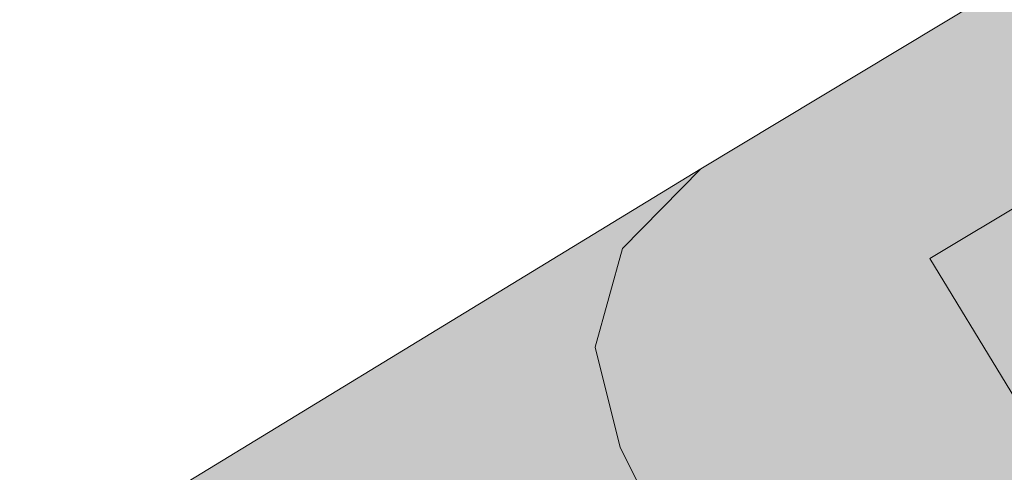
# Model space of a CAD drawing. Header units: metres. Extents: x -228 to 168, y -124 to 293.
# Tile 142 of 256: x -202 to -176, y 68 to 79. Entities that reach past the tile are written whole.
import ezdxf

# ---------------------------------------------------------------- set-up
doc = ezdxf.new("R2010")
doc.units = ezdxf.units.M
doc.header["$MEASUREMENT"] = 0
for name, color, linetype in [('Gebäude.3 _ UMGEBUNG', 7, 'Continuous'), ('Parzellen.3 _ UMGEBUNG', 7, 'Continuous'), ('Straße.3 _ UMGEBUNG', 7, 'Continuous')]:
    doc.layers.add(name, color=color, linetype=linetype)

msp = doc.modelspace()

# ---------------------------------------------------------------- hatches: boundary and pattern name
at = {"layer": 'Gebäude.3 _ UMGEBUNG', "linetype": 'Continuous', "lineweight": 18, "true_color": 0x3f3f3f}
msp.add_hatch(color=250, dxfattribs=at).paths.add_polyline_path([(-177.82, 73.103), (-167.428, 79.318), (-167.428, 81.818), (-177.82, 75.603)])
at = {"layer": 'Gebäude.3 _ UMGEBUNG', "linetype": 'Continuous', "lineweight": 18}
msp.add_hatch(color=255, dxfattribs=at).paths.add_polyline_path([(-177.82, 73.103), (-171.835, 63.297), (-171.513, 63.494), (-172.123, 64.542), (-162.084, 70.383), (-167.428, 79.318)])
at = {"layer": 'Gebäude.3 _ UMGEBUNG', "linetype": 'Continuous', "lineweight": 18, "true_color": 0x6f6f6f}
msp.add_hatch(color=8, dxfattribs=at).paths.add_polyline_path([(-164.756, 74.851), (-167.428, 79.318), (-177.82, 73.103), (-175.108, 68.659)])
at = {"layer": 'Parzellen.3 _ UMGEBUNG', "linetype": 'Continuous', "lineweight": 18, "true_color": 0xfafafa}
msp.add_hatch(color=7, dxfattribs=at).paths.add_polyline_path([(-156.072, 65.22), (-167.14, 85.457), (-183.8, 75.439), (-185.844, 73.36), (-186.561, 70.786), (-185.906, 68.172), (-177.737, 52.025), (-157.983, 64.042)])
at = {"layer": 'Straße.3 _ UMGEBUNG', "linetype": 'Continuous', "lineweight": 18, "true_color": 0xf4f4f4}
msp.add_hatch(color=7, dxfattribs=at).paths.add_polyline_path([(-183.8, 75.439), (-201.588, 64.61), (-199.177, 65.665), (-196.23, 65.585), (-193.815, 64.17), (-192.262, 61.946), (-174.051, 26.176), (-166.226, 10.788), (-157.947, -3.812), (-149.538, -15.054), (-145.316, -19.711), (-139.368, -26.206), (-127.771, -36.345), (-116.233, -44.122), (-114.277, -44.785), (-110.87, -46.839), (-108.467, -48.941), (-106.869, -54.049), (-105.907, -55.487), (-88.748, -44.269), (-89.995, -41.949), (-96.013, -42.673), (-99.361, -41.978), (-101.791, -41.403), (-111.861, -36.282), (-113.231, -35.416), (-122.172, -29.6), (-130.123, -22.963), (-133.405, -20.116), (-142.832, -9.752), (-146.043, -5.424), (-151.536, 1.819), (-158.7, 14.797), (-167.202, 31.319), (-177.737, 52.025), (-185.906, 68.172), (-186.561, 70.786), (-185.844, 73.36)])

# ---------------------------------------------------------------- linework, layer by layer
at = {"layer": 'Gebäude.3 _ UMGEBUNG', "color": 253, "linetype": 'Continuous', "lineweight": 18, "true_color": 0x9f9f9f, "flags": 128}
msp.add_lwpolyline([(-177.82, 73.103), (-167.428, 79.318), (-162.084, 70.383), (-172.123, 64.542), (-171.513, 63.494), (-171.835, 63.297)], close=True, dxfattribs=at)
at = {"layer": 'Parzellen.3 _ UMGEBUNG', "color": 253, "linetype": 'Continuous', "lineweight": 18, "true_color": 0x9f9f9f, "flags": 128}
msp.add_lwpolyline([(-156.072, 65.22), (-157.983, 64.042), (-177.737, 52.025), (-185.906, 68.172), (-186.561, 70.786), (-185.844, 73.36), (-183.8, 75.439), (-167.14, 85.457)], close=True, dxfattribs=at)
at = {"layer": 'Straße.3 _ UMGEBUNG', "color": 7, "linetype": 'Continuous', "lineweight": 18, "true_color": 0xefefef, "flags": 128}
msp.add_lwpolyline([(-174.051, 26.176), (-183.872, 45.467), (-192.262, 61.946), (-193.815, 64.17), (-196.23, 65.585), (-199.177, 65.665), (-201.588, 64.61), (-183.8, 75.439), (-185.844, 73.36), (-186.561, 70.786), (-185.906, 68.172), (-177.737, 52.025), (-167.202, 31.319)], dxfattribs=at)

doc.saveas('drawing.dxf')
